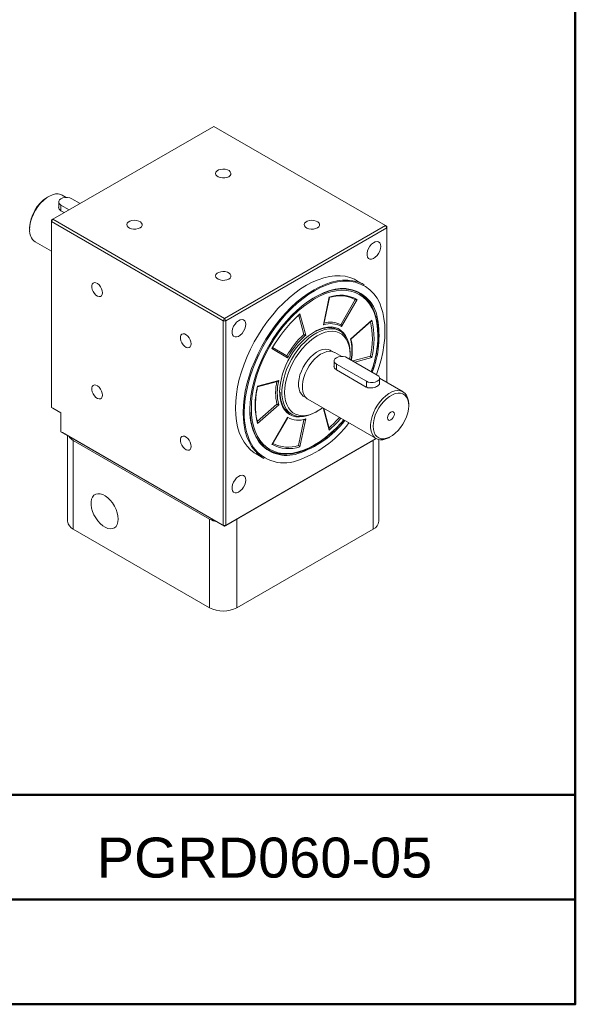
# Model space of a CAD drawing. Header units: millimetres. Extents: x 2723 to 3304, y 721 to 1129.
# Tile 7 of 8: x 3218 to 3304, y 721 to 874. Entities that reach past the tile are written whole.
import ezdxf

# ---------------------------------------------------------------- set-up
doc = ezdxf.new("R2010")
doc.units = ezdxf.units.MM
doc.layers.add('圖框', color=7, linetype='Continuous', lineweight=50)
doc.layers.add('產品', color=7, linetype='Continuous')
doc.styles.add('預設-ISO', font='arial.ttf')

# ---------------------------------------------------------------- blocks, each defined once
blk = doc.blocks.new('標題欄框 下標註')
at = {"layer": '圖框'}
blk.add_line((162.283, 81.91), (287.283, 81.91), dxfattribs=at)
for points in [[(2.283, 89.91), (287.283, 89.91), (287.283, 273.91), (2.283, 273.91)], [(287.283, 89.91), (2.283, 89.91), (2.283, 73.91), (287.283, 73.91)]]:
    blk.add_lwpolyline(points, close=True, dxfattribs=at)
blk = doc.blocks.new('A$C1EB17FDA')
at = {"color": 0, "linetype": 'Continuous', "lineweight": 15}
for p, q in [((95.82, 75.43), (70.79, 60.97)), ((122.55, 60), (95.82, 75.43)), ((70.15, 64.52), (69.94, 64.4)), ((72.89, 64.36), (72.25, 64.73)), ((71.71, 63.67), (71.71, 62.78)), ((72.06, 63.18), (73.33, 62.44)), ((72.06, 63.18), (72.06, 62.29)), ((75.03, 63.42), (73.76, 64.16)), ((72.05, 62.29), (72.56, 62)), ((70.58, 60.61), (70.79, 60.97)), ((70.79, 60.97), (70.58, 60.85)), ((70.58, 60.61), (70.58, 60.85)), ((97.31, 45.18), (70.58, 60.61)), ((70.58, 60.61), (70.58, 31.7)), ((70.79, 60.97), (97.52, 45.54)), ((97.52, 45.54), (122.55, 60)), ((122.55, 60), (122.76, 59.63)), ((122.55, 60), (122.76, 59.87)), ((122.76, 59.63), (122.76, 59.87)), ((67.18, 59.63), (67.18, 59.38)), ((122.76, 59.63), (97.73, 45.18)), ((122.76, 35.57), (122.76, 59.63)), ((68.05, 57.46), (70.58, 56)), ((119.23, 50.77), (118.05, 51.46)), ((112.9, 44.53), (113.79, 48.88)), ((112.97, 44.67), (113.82, 48.82)), ((115.59, 44.56), (117.84, 48.46)), ((118.15, 48.49), (115.72, 44.28)), ((108.86, 45.9), (109.25, 46.26)), ((108.86, 45.84), (109.16, 46.12)), ((109.86, 43.03), (109.05, 46.02)), ((109.25, 46.26), (110.14, 42.94)), ((97.31, 45.18), (97.52, 45.54)), ((97.31, 45.18), (97.73, 45.18)), ((97.31, 13.33), (97.31, 45.18)), ((97.73, 45.18), (97.52, 45.54)), ((97.73, 45.18), (97.73, 13.33)), ((117.1, 42.31), (120.42, 45.26)), ((117.17, 42.32), (120.34, 45.13)), ((110.14, 42.94), (109.96, 42.78)), ((115.48, 43.59), (115.14, 43.78)), ((107.32, 39.43), (104.89, 40.84)), ((104.98, 40.99), (107.19, 39.71)), ((114.3, 40.39), (114.01, 40.56)), ((115.75, 39.62), (114.68, 40.24)), ((117.04, 39.91), (117.04, 40.15)), ((107.4, 39.58), (107.32, 39.43)), ((114.56, 38.93), (114.56, 38.04)), ((114.91, 38.44), (119.58, 35.75)), ((114.91, 38.44), (114.91, 37.55)), ((121.28, 36.73), (116.61, 39.42)), ((117.48, 38.92), (120.2, 39.65)), ((120.42, 39.45), (117.79, 38.74)), ((114.91, 37.55), (119.57, 34.86)), ((102.62, 34.98), (105.94, 35.87)), ((102.64, 34.91), (105.76, 35.74)), ((119.58, 35.75), (119.58, 34.86)), ((121.63, 35.42), (121.63, 36.24)), ((125.29, 34.12), (121.63, 36.23)), ((102.58, 29.48), (105.66, 32.2)), ((109.87, 33.38), (110.16, 33.22)), ((110.48, 32.97), (121.09, 26.84)), ((126.16, 31.95), (126.16, 32.19)), ((70.58, 31.7), (72.06, 30.84)), ((70.79, 31.58), (70.58, 31.7)), ((72.06, 30.84), (70.79, 31.58)), ((72.06, 30.84), (72.06, 27.9)), ((105.94, 32.11), (102.62, 29.17)), ((107.64, 30.79), (107.98, 30.6)), ((111.73, 30.97), (111.95, 31.09)), ((112.9, 31.49), (112.95, 31.54)), ((113.79, 28.17), (112.9, 31.49)), ((113.81, 28.39), (112.97, 31.51)), ((104.89, 25.94), (107.32, 30.15)), ((104.97, 26.01), (107.3, 30.04)), ((109.03, 25.75), (109.86, 29.78)), ((110.14, 29.9), (109.25, 25.55)), ((109.83, 29.74), (109.96, 29.78)), ((72.06, 27.9), (97.31, 13.33)), ((72.28, 27.78), (72.06, 27.9)), ((97.52, 13.21), (72.28, 27.78)), ((73.09, 27.31), (73.09, 13.97)), ((73.97, 26.56), (95.19, 14.31)), ((73.97, 26.56), (73.97, 12.74)), ((121.11, 26.83), (97.52, 13.21)), ((97.73, 13.33), (121.11, 26.83)), ((99.43, 14.31), (120.64, 26.56)), ((120.64, 12.74), (120.64, 26.56)), ((121.52, 13.97), (121.52, 26.68)), ((123.19, 27.05), (123.4, 27.17)), ((102.45, 24.44), (103.64, 23.75)), ((95.19, 0.5), (95.19, 14.31)), ((99.43, 14.31), (99.43, 0.5)), ((73.97, 12.74), (95.19, 0.5)), ((97.73, 13.33), (97.31, 13.33)), ((97.52, 13.21), (97.31, 13.33)), ((97.52, 13.21), (97.73, 13.33)), ((99.43, 0.5), (120.64, 12.74))]:
    blk.add_line(p, q, dxfattribs=at)
at = {"color": 0, "linetype": 'Continuous', "lineweight": 15, "flags": 128}
for points in [[(98.16, 67.59), (98.37, 67.76), (98.49, 67.96), (98.5, 68.16), (98.41, 68.36), (98.22, 68.54), (97.95, 68.67), (97.62, 68.75), (97.26, 68.78), (96.91, 68.74), (96.59, 68.64), (96.34, 68.5), (96.17, 68.31), (96.11, 68.11), (96.15, 67.9), (96.29, 67.72), (96.52, 67.56), (96.83, 67.45), (97.17, 67.4), (97.53, 67.4), (97.87, 67.47), (98.16, 67.59)], [(72.25, 64.73), (72.03, 64.84), (71.64, 64.92), (71.21, 64.91), (70.75, 64.8), (70.27, 64.59), (69.8, 64.29), (69.33, 63.91), (68.88, 63.46), (68.47, 62.94), (68.1, 62.38), (67.78, 61.78), (67.52, 61.17), (67.34, 60.55), (67.22, 59.95), (67.18, 59.38)], [(73.76, 64.16), (73.45, 64.29), (73.1, 64.35), (72.72, 64.35), (72.36, 64.29), (72.06, 64.16), (71.84, 63.98), (71.72, 63.78), (71.72, 63.56), (71.84, 63.36), (72.06, 63.18)], [(84.36, 59.63), (84.57, 59.79), (84.69, 59.99), (84.7, 60.2), (84.61, 60.39), (84.42, 60.57), (84.15, 60.7), (83.82, 60.79), (83.46, 60.81), (83.11, 60.77), (82.79, 60.67), (82.54, 60.53), (82.37, 60.35), (82.31, 60.14), (82.35, 59.94), (82.49, 59.75), (82.72, 59.59), (83.03, 59.48), (83.37, 59.43), (83.73, 59.44), (84.07, 59.51), (84.36, 59.63)], [(111.96, 59.63), (112.17, 59.79), (112.29, 59.99), (112.3, 60.2), (112.21, 60.39), (112.02, 60.57), (111.75, 60.7), (111.42, 60.79), (111.06, 60.81), (110.71, 60.77), (110.39, 60.67), (110.14, 60.53), (109.97, 60.35), (109.91, 60.14), (109.95, 59.94), (110.09, 59.75), (110.32, 59.59), (110.63, 59.48), (110.97, 59.43), (111.33, 59.44), (111.67, 59.51), (111.96, 59.63)], [(121.81, 56.75), (121.77, 57.06), (121.65, 57.3), (121.47, 57.45), (121.24, 57.51), (120.96, 57.46), (120.67, 57.32), (120.39, 57.09), (120.14, 56.78), (119.92, 56.43), (119.77, 56.06), (119.7, 55.7), (119.7, 55.36), (119.77, 55.09), (119.92, 54.89), (120.14, 54.78), (120.39, 54.78), (120.67, 54.87), (120.96, 55.06), (121.24, 55.33), (121.47, 55.66), (121.65, 56.02), (121.77, 56.4), (121.81, 56.75)], [(98.16, 51.66), (98.37, 51.83), (98.49, 52.02), (98.5, 52.23), (98.41, 52.43), (98.22, 52.6), (97.95, 52.74), (97.62, 52.82), (97.26, 52.84), (96.91, 52.8), (96.59, 52.71), (96.34, 52.56), (96.17, 52.38), (96.11, 52.18), (96.15, 51.97), (96.29, 51.78), (96.52, 51.63), (96.83, 51.52), (97.17, 51.46), (97.53, 51.47), (97.87, 51.54), (98.16, 51.66)], [(118.05, 51.46), (117.72, 51.63), (117.02, 51.91), (116.28, 52.1), (115.5, 52.18), (114.68, 52.17), (113.83, 52.07), (112.96, 51.86), (112.06, 51.56), (111.16, 51.17), (110.25, 50.69), (109.34, 50.12), (108.43, 49.47), (107.54, 48.73), (106.67, 47.93), (105.82, 47.06), (105, 46.12), (104.21, 45.13), (103.47, 44.09), (102.78, 43.01), (102.13, 41.89), (101.54, 40.75), (101.01, 39.59), (100.55, 38.41), (100.15, 37.23), (99.81, 36.06), (99.55, 34.9), (99.37, 33.77), (99.25, 32.66), (99.22, 31.58), (99.25, 30.55), (99.37, 29.57), (99.55, 28.65), (99.81, 27.79), (100.15, 27), (100.55, 26.29), (101.01, 25.65), (101.54, 25.1), (102.13, 24.64), (102.45, 24.44)], [(78.53, 49.53), (78.49, 49.84), (78.38, 50.17), (78.21, 50.48), (77.99, 50.76), (77.74, 50.96), (77.49, 51.09), (77.26, 51.12), (77.06, 51.05), (76.91, 50.89), (76.84, 50.65), (76.84, 50.36), (76.91, 50.04), (77.06, 49.72), (77.26, 49.42), (77.49, 49.18), (77.74, 49.01), (77.99, 48.93), (78.21, 48.95), (78.38, 49.07), (78.49, 49.27), (78.53, 49.53)], [(100.4, 30.9), (100.44, 31.97), (100.55, 33.08), (100.74, 34.22), (101, 35.38), (101.33, 36.55), (101.73, 37.73), (102.2, 38.9), (102.73, 40.06), (103.32, 41.21), (103.96, 42.32), (104.66, 43.4), (105.4, 44.44), (106.19, 45.44), (107, 46.37), (107.85, 47.24), (108.73, 48.05), (109.62, 48.78), (110.52, 49.43), (111.44, 50), (112.35, 50.48), (113.25, 50.88), (114.14, 51.18), (115.02, 51.38), (115.87, 51.49), (116.69, 51.5), (117.47, 51.41), (118.21, 51.23), (118.91, 50.95), (119.23, 50.77)], [(116.97, 51.32), (116.73, 51.34), (115.92, 51.33), (115.07, 51.22), (114.21, 51.02), (113.32, 50.72), (112.42, 50.33), (111.52, 49.85), (110.62, 49.29), (109.72, 48.64), (108.83, 47.92), (107.97, 47.12), (107.12, 46.25), (106.31, 45.32), (105.53, 44.34), (104.8, 43.31), (104.11, 42.23), (103.47, 41.13), (102.88, 39.99), (102.36, 38.84), (101.89, 37.67), (101.5, 36.51), (101.17, 35.34), (100.91, 34.19), (100.72, 33.06), (100.61, 31.96), (100.57, 30.9)], [(101.47, 31.41), (101.5, 32.43), (101.61, 33.48), (101.8, 34.57), (102.06, 35.67), (102.38, 36.78), (102.78, 37.9), (103.24, 39.01), (103.76, 40.11), (104.33, 41.19), (104.97, 42.24), (105.64, 43.25), (106.37, 44.21), (107.13, 45.13), (107.92, 45.98), (108.74, 46.77), (109.58, 47.49), (110.44, 48.14), (111.3, 48.7), (112.17, 49.18), (113.03, 49.57), (113.88, 49.86), (114.71, 50.07), (115.52, 50.18), (115.86, 50.19)], [(121.36, 42.9), (121.33, 43.87), (121.21, 44.78), (121.03, 45.65), (120.77, 46.44), (120.44, 47.17), (120.04, 47.82), (119.58, 48.39), (119.06, 48.87), (118.48, 49.27), (117.85, 49.57), (117.17, 49.78), (116.44, 49.9), (115.68, 49.92), (114.89, 49.84), (114.07, 49.66), (113.23, 49.4), (112.38, 49.03), (111.52, 48.58), (111.2, 48.39)], [(121.4, 43.24), (121.37, 44), (121.25, 44.93), (121.07, 45.8), (120.8, 46.61), (120.47, 47.35), (120.07, 48.01), (119.6, 48.58), (119.07, 49.07), (118.49, 49.47), (117.84, 49.78), (117.15, 50), (116.42, 50.11), (115.65, 50.13), (114.85, 50.05), (114.02, 49.87), (113.17, 49.6), (112.3, 49.23), (111.48, 48.8)], [(111.2, 48.39), (110.66, 48.04), (109.81, 47.42), (108.97, 46.72), (108.15, 45.95), (107.36, 45.11), (106.6, 44.22), (105.87, 43.27), (105.19, 42.27), (104.56, 41.23), (103.98, 40.17), (103.46, 39.08), (103, 37.98), (102.6, 36.87), (102.27, 35.76), (102.01, 34.67), (101.83, 33.59), (101.71, 32.54), (101.68, 31.53), (101.69, 30.89)], [(121.16, 36.79), (121.54, 37.92), (121.87, 39.09), (122.13, 40.24), (122.32, 41.37), (122.43, 42.47), (122.47, 43.53), (122.43, 44.56), (122.32, 45.53), (122.13, 46.44), (121.94, 47.09)], [(100.81, 44.63), (100.77, 44.93), (100.65, 45.17), (100.47, 45.33), (100.24, 45.38), (99.96, 45.34), (99.67, 45.19), (99.39, 44.96), (99.14, 44.66), (98.92, 44.31), (98.77, 43.94), (98.7, 43.57), (98.7, 43.24), (98.77, 42.96), (98.92, 42.77), (99.14, 42.66), (99.39, 42.65), (99.67, 42.75), (99.96, 42.94), (100.24, 43.21), (100.47, 43.54), (100.65, 43.9), (100.77, 44.27), (100.81, 44.63)], [(92.33, 41.57), (92.29, 41.88), (92.18, 42.2), (92.01, 42.52), (91.79, 42.79), (91.54, 43), (91.29, 43.12), (91.06, 43.15), (90.86, 43.08), (90.71, 42.92), (90.64, 42.69), (90.64, 42.4), (90.71, 42.07), (90.86, 41.75), (91.06, 41.45), (91.29, 41.21), (91.54, 41.04), (91.79, 40.97), (92.01, 40.99), (92.18, 41.1), (92.29, 41.3), (92.33, 41.57)], [(111.73, 30.97), (111.26, 30.72), (110.64, 30.47), (110.03, 30.31), (109.45, 30.25), (108.9, 30.28), (108.39, 30.41), (107.93, 30.63), (107.52, 30.94), (107.17, 31.34), (106.88, 31.82), (106.66, 32.38), (106.51, 33), (106.44, 33.67), (106.44, 34.4), (106.51, 35.16), (106.66, 35.95), (106.88, 36.76), (107.17, 37.57), (107.52, 38.38), (107.93, 39.16), (108.39, 39.92), (108.9, 40.64), (109.45, 41.3), (110.03, 41.91), (110.64, 42.45), (111.26, 42.92), (111.89, 43.3), (112.52, 43.6), (113.13, 43.81), (113.73, 43.92), (114.29, 43.93), (114.82, 43.85), (115.31, 43.68), (115.75, 43.41), (116.13, 43.05), (116.45, 42.61), (116.7, 42.09), (116.89, 41.51), (117, 40.86), (117.04, 40.15), (117.04, 40.15)], [(117, 39.2), (117.04, 39.91), (117, 40.6), (116.89, 41.23), (116.7, 41.8), (116.45, 42.3), (116.13, 42.73), (115.76, 43.07), (115.32, 43.32), (114.84, 43.48), (114.31, 43.54), (113.75, 43.51), (113.16, 43.38), (112.56, 43.16), (111.94, 42.85), (111.33, 42.45), (110.73, 41.97), (110.14, 41.42), (109.58, 40.81), (109.05, 40.14), (108.57, 39.42), (108.13, 38.67), (107.75, 37.89), (107.44, 37.1), (107.18, 36.31), (107, 35.52), (106.89, 34.76), (106.85, 34.03), (106.89, 33.34), (107, 32.71), (107.18, 32.14), (107.44, 31.64), (107.75, 31.21), (108.13, 30.87), (108.57, 30.62), (109.05, 30.46), (109.58, 30.4), (110.14, 30.43), (110.73, 30.56), (111.33, 30.78), (111.94, 31.09), (112.56, 31.49), (112.77, 31.64)], [(111.82, 43.65), (112.32, 43.88), (112.95, 44.09), (113.56, 44.2), (114.14, 44.22), (114.69, 44.14), (115.19, 43.96), (115.63, 43.68), (116.02, 43.32), (116.35, 42.87), (116.61, 42.34), (116.67, 42.17)], [(114.01, 40.56), (113.97, 40.58), (113.61, 40.71), (113.2, 40.75), (112.76, 40.69), (112.3, 40.53), (111.83, 40.28), (111.36, 39.94), (110.91, 39.53), (110.48, 39.05), (110.09, 38.52), (109.75, 37.95), (109.47, 37.35), (109.25, 36.74), (109.1, 36.14), (109.03, 35.56), (109.03, 35.01), (109.1, 34.52), (109.25, 34.09), (109.47, 33.73), (109.75, 33.46), (109.87, 33.38)], [(114.68, 40.24), (114.64, 40.26), (114.27, 40.4), (113.85, 40.44), (113.41, 40.37), (112.94, 40.21), (112.46, 39.96), (111.99, 39.62), (111.53, 39.2), (111.1, 38.72), (110.7, 38.17), (110.36, 37.59), (110.07, 36.99), (109.85, 36.37), (109.7, 35.76), (109.62, 35.17), (109.62, 34.62), (109.7, 34.12), (109.85, 33.68), (110.07, 33.32), (110.36, 33.05), (110.48, 32.97)], [(116.61, 39.42), (116.31, 39.55), (115.95, 39.61), (115.57, 39.61), (115.22, 39.55), (114.91, 39.42), (114.69, 39.24), (114.58, 39.04), (114.58, 38.82), (114.69, 38.62), (114.91, 38.44)], [(119.58, 35.75), (119.88, 35.62), (120.24, 35.55), (120.62, 35.55), (120.97, 35.62), (121.28, 35.75), (121.5, 35.92), (121.61, 36.13), (121.61, 36.34), (121.5, 36.55), (121.28, 36.73)], [(78.53, 33.6), (78.49, 33.91), (78.38, 34.23), (78.21, 34.55), (77.99, 34.82), (77.74, 35.03), (77.49, 35.15), (77.26, 35.18), (77.06, 35.11), (76.91, 34.95), (76.84, 34.72), (76.84, 34.43), (76.91, 34.1), (77.06, 33.78), (77.26, 33.48), (77.49, 33.24), (77.74, 33.07), (77.99, 33), (78.21, 33.02), (78.38, 33.13), (78.49, 33.33), (78.53, 33.6)], [(109.8, 30.27), (109.78, 30.27), (109.18, 30.21), (108.62, 30.24), (108.1, 30.37), (107.62, 30.6), (107.2, 30.92), (106.84, 31.33), (106.55, 31.82), (106.33, 32.39), (106.18, 33.02), (106.1, 33.71), (106.09, 34)], [(123.19, 27.05), (123.07, 26.98), (122.59, 26.78), (122.13, 26.66), (121.7, 26.65), (121.31, 26.74), (120.96, 26.92), (120.68, 27.2), (120.46, 27.56), (120.3, 27.99), (120.23, 28.49), (120.23, 29.05), (120.3, 29.64), (120.46, 30.25), (120.68, 30.86), (120.96, 31.47), (121.31, 32.05), (121.7, 32.59), (122.13, 33.08), (122.59, 33.5), (123.07, 33.84), (123.55, 34.09), (124.01, 34.25), (124.46, 34.31), (124.87, 34.28), (125.24, 34.14), (125.56, 33.91), (125.82, 33.59), (126, 33.19), (126.12, 32.72), (126.16, 32.19), (126.16, 32.19)], [(126.16, 31.95), (126.12, 32.45), (126.01, 32.9), (125.82, 33.27), (125.58, 33.57), (125.27, 33.78), (124.91, 33.89), (124.51, 33.91), (124.08, 33.83), (123.63, 33.66), (123.17, 33.4), (122.72, 33.05), (122.29, 32.63), (121.89, 32.15), (121.53, 31.62), (121.22, 31.06), (120.97, 30.47), (120.79, 29.89), (120.68, 29.31), (120.64, 28.77), (120.68, 28.26), (120.79, 27.82), (120.97, 27.44), (121.22, 27.14), (121.53, 26.94), (121.89, 26.82), (122.29, 26.8), (122.72, 26.88), (123.17, 27.05), (123.63, 27.31), (124.08, 27.66), (124.51, 28.08), (124.91, 28.56), (125.27, 29.09), (125.58, 29.66), (125.82, 30.24), (126.01, 30.83), (126.12, 31.4), (126.16, 31.95)], [(103.64, 23.75), (103.32, 23.95), (102.73, 24.41), (102.2, 24.97), (101.73, 25.6), (101.33, 26.32), (101, 27.1), (100.74, 27.96), (100.55, 28.89), (100.44, 29.87), (100.4, 30.9)], [(101.47, 31.46), (101.5, 30.53), (101.62, 29.6), (101.8, 28.72), (102.07, 27.92), (102.4, 27.18), (102.8, 26.52), (103.27, 25.95), (103.8, 25.45), (104.39, 25.05), (105.03, 24.74), (105.72, 24.53), (106.45, 24.42), (107.22, 24.4), (108.03, 24.48), (108.85, 24.65), (109.43, 24.83)], [(101.69, 30.89), (101.71, 30.56), (101.83, 29.65), (102.01, 28.78), (102.27, 27.99), (102.6, 27.26), (103, 26.61), (103.46, 26.04), (103.98, 25.56), (104.56, 25.16), (105.19, 24.86), (105.87, 24.64), (106.6, 24.53), (107.36, 24.51), (108.15, 24.59), (108.97, 24.77), (109.81, 25.03), (110.66, 25.4), (111.52, 25.85), (112.38, 26.39), (113.23, 27.01), (114.07, 27.71), (114.89, 28.48), (115.68, 29.31), (116.06, 29.75)], [(123.93, 30.66), (123.89, 30.87), (123.77, 31.01), (123.6, 31.04), (123.4, 30.97), (123.2, 30.81), (123.02, 30.57), (122.91, 30.31), (122.87, 30.05), (122.91, 29.84), (123.02, 29.71), (123.2, 29.67), (123.4, 29.74), (123.6, 29.91), (123.77, 30.14), (123.89, 30.41), (123.93, 30.66)], [(92.33, 25.63), (92.29, 25.94), (92.18, 26.27), (92.01, 26.58), (91.79, 26.85), (91.54, 27.06), (91.29, 27.19), (91.06, 27.21), (90.86, 27.15), (90.71, 26.99), (90.64, 26.75), (90.64, 26.46), (90.71, 26.14), (90.86, 25.81), (91.06, 25.52), (91.29, 25.27), (91.54, 25.11), (91.79, 25.03), (92.01, 25.05), (92.18, 25.16), (92.29, 25.36), (92.33, 25.63)], [(100.81, 20.38), (100.77, 20.68), (100.65, 20.92), (100.47, 21.08), (100.24, 21.13), (99.96, 21.09), (99.67, 20.94), (99.39, 20.71), (99.14, 20.41), (98.92, 20.06), (98.77, 19.69), (98.7, 19.32), (98.7, 18.99), (98.77, 18.71), (98.92, 18.52), (99.14, 18.41), (99.39, 18.4), (99.67, 18.5), (99.96, 18.69), (100.24, 18.96), (100.47, 19.29), (100.65, 19.65), (100.77, 20.02), (100.81, 20.38)], [(80.97, 14.31), (80.93, 14.79), (80.82, 15.3), (80.64, 15.82), (80.39, 16.33), (80.08, 16.82), (79.73, 17.25), (79.35, 17.62), (78.95, 17.92), (78.55, 18.13), (78.16, 18.25), (77.79, 18.26), (77.46, 18.18), (77.18, 18.01), (76.97, 17.74), (76.82, 17.4), (76.74, 16.98), (76.74, 16.52), (76.82, 16.01), (76.97, 15.5), (77.18, 14.98), (77.46, 14.48), (77.79, 14.02), (78.16, 13.62), (78.55, 13.28), (78.95, 13.03), (79.35, 12.86), (79.73, 12.79), (80.08, 12.82), (80.39, 12.95), (80.64, 13.18), (80.82, 13.48), (80.93, 13.86), (80.97, 14.31)]]:
    blk.add_lwpolyline(points, dxfattribs=at)
at = {"color": 0, "linetype": 'Continuous', "lineweight": 15}
for centre, radius, start, end in [((73.11, 59.39), 5.93, 122.3072, 177.6982), ((69.26, 59.16), 2.08, 173.9352, 234.7526), ((116.38, 45.59), 5.77, 15.0863, 84.1241), ((115.53, 43.76), 5.4, 60.9999, 108.7811), ((115.44, 44.03), 5.04, 61.5498, 97.7945), ((115.91, 44.74), 5.46, 7.8096, 90.5708), ((115.35, 44.59), 5.8, 13.3939, 57.8133), ((123.25, 30.56), 21.04, 133.1746, 150.7627), ((114.03, 41.33), 3.4, 60.308, 109.4729), ((113.98, 41.52), 3.44, 62.1045, 106.5837), ((108.4, 42.38), 12.11, 346.966, 12.6325), ((108.55, 42.35), 12.22, 346.2413, 13.7587), ((106.11, 42.79), 15.44, 338.6981, 10.0372), ((117.66, 33.65), 11.58, 120.3183, 178.2877), ((118.84, 33.08), 13.41, 132.0861, 150.3248), ((113.74, 41.18), 2.95, 61.636, 100.2948), ((118.83, 33.08), 13.15, 132.4257, 150.3681), ((110.18, 40.48), 7.16, 348.7349, 14.8602), ((103.62, 43.21), 17.75, 340.4429, 358.9995), ((113.31, 33.98), 7.85, 166.9364, 193.0636), ((113.38, 33.99), 7.67, 165.8297, 194.1703), ((114.49, 32.08), 12.22, 166.2413, 193.7587), ((109.14, 33.26), 2.89, 199.1378, 238.8523), ((110.52, 30.57), 9.95, 178.1226, 207.521), ((110.16, 31.05), 8.71, 177.6565, 213.004), ((109.01, 33.1), 3.4, 240.308, 289.4729), ((103.11, 39.71), 17.27, 288.9264, 322.8244), ((104.17, 38.96), 15.22, 288.1085, 322.3219), ((101.39, 42.37), 18.59, 311.6703, 318.8476), ((101.33, 42.42), 18.93, 311.1775, 319.0026), ((74.85, 28.22), 1.88, 212.447, 242.2614), ((107.16, 29.64), 5.43, 217.7583, 288.6728), ((107.42, 30.84), 5.33, 243.1056, 287.5672), ((106.77, 28.9), 5.86, 210.005, 289.4288), ((107.06, 30.24), 5.83, 242.2581, 287.6134), ((107.51, 30.67), 5.4, 240.9999, 288.7811), ((74.6, 14.12), 1.51, 185.6948, 245.6254), ((97.05, 17.69), 3.86, 241.1035, 259.1124), ((120.02, 14.12), 1.51, 294.3749, 354.3049), ((97.31, 4.59), 4.61, 242.6097, 297.3903)]:
    blk.add_arc(centre, radius, start, end, dxfattribs=at)
for points, knots in [([(71.71, 62.98), (71.71, 62.97), (71.67, 62.88), (71.71, 62.68), (71.83, 62.45), (71.99, 62.34), (72.05, 62.29)], [0, 0, 0, 0, 0.006035, 0.370392, 0.742098, 1, 1, 1, 1]), ([(113.82, 48.82), (113.82, 48.82), (113.82, 48.84), (113.8, 48.86), (113.79, 48.88), (113.79, 48.88)], [0, 0, 0, 0, 0.487209, 0.987492, 1, 1, 1, 1]), ([(113.81, 48.8), (113.9, 48.83), (114.23, 48.92), (114.58, 48.99), (114.82, 49), (114.83, 49)], [0, 0, 0, 0, 0.253924, 0.97056, 1, 1, 1, 1]), ([(117.84, 48.46), (117.86, 48.45), (117.88, 48.44), (117.94, 48.44), (118.01, 48.44), (118.08, 48.46), (118.13, 48.48), (118.15, 48.49), (118.15, 48.49)], [0, 0, 0, 0, 0.140373, 0.280097, 0.477373, 0.750599, 0.993917, 1, 1, 1, 1]), ([(109.25, 46.26), (109.25, 46.26), (109.24, 46.23), (109.21, 46.18), (109.18, 46.14), (109.16, 46.12)], [0, 0, 0, 0, 0.0119974, 0.4918441, 1, 1, 1, 1]), ([(112.9, 44.53), (112.9, 44.53), (112.92, 44.55), (112.95, 44.6), (112.96, 44.65), (112.97, 44.67)], [0, 0, 0, 0, 0.012374, 0.521554, 1, 1, 1, 1]), ([(115.72, 44.28), (115.72, 44.28), (115.72, 44.3), (115.71, 44.36), (115.69, 44.43), (115.66, 44.5), (115.63, 44.54), (115.6, 44.55), (115.59, 44.56)], [0, 0, 0, 0, 0.006046, 0.254886, 0.52682, 0.722034, 0.860702, 1, 1, 1, 1]), ([(120.33, 45.13), (120.35, 45.15), (120.39, 45.18), (120.41, 45.23), (120.42, 45.26), (120.42, 45.26)], [0, 0, 0, 0, 0.487242, 0.98749, 1, 1, 1, 1]), ([(121.42, 42.97), (121.41, 43.14), (121.41, 43.61), (121.35, 44.38), (121.23, 45.18), (121.1, 45.66), (121.04, 45.87)], [0, 0, 0, 0, 0.15845, 0.459462, 0.760572, 1, 1, 1, 1]), ([(109.86, 43.03), (109.87, 43.02), (109.89, 43.01), (109.94, 42.99), (110.01, 42.96), (110.08, 42.95), (110.12, 42.94), (110.14, 42.94), (110.14, 42.94)], [0, 0, 0, 0, 0.139298, 0.277965, 0.47318, 0.745114, 0.993953, 1, 1, 1, 1]), ([(111.77, 43.55), (111.92, 43.63), (112.27, 43.81), (112.78, 43.98), (113.12, 44.04), (113.28, 44.07)], [0, 0, 0, 0, 0.296261, 0.673209, 1, 1, 1, 1]), ([(120.37, 37.25), (120.42, 37.41), (120.6, 37.91), (120.84, 38.77), (121.09, 39.81), (121.27, 40.84), (121.38, 41.82), (121.41, 42.53), (121.42, 42.9), (121.42, 42.97)], [0, 0, 0, 0, 0.078648, 0.25661, 0.434616, 0.612672, 0.790783, 0.959581, 1, 1, 1, 1]), ([(117.1, 42.31), (117.1, 42.31), (117.12, 42.31), (117.15, 42.31), (117.16, 42.32), (117.17, 42.32)], [0, 0, 0, 0, 0.012373, 0.521521, 1, 1, 1, 1]), ([(117.24, 39.06), (117.28, 39.3), (117.36, 39.8), (117.4, 40.53), (117.37, 41.25), (117.3, 41.86), (117.21, 42.2), (117.17, 42.33)], [0, 0, 0, 0, 0.19928, 0.418607, 0.638088, 0.857679, 1, 1, 1, 1]), ([(107.19, 39.71), (107.2, 39.71), (107.23, 39.69), (107.26, 39.65), (107.29, 39.58), (107.32, 39.51), (107.32, 39.46), (107.32, 39.43), (107.32, 39.43)], [0, 0, 0, 0, 0.139298, 0.277966, 0.47318, 0.745114, 0.993954, 1, 1, 1, 1]), ([(120.2, 39.65), (120.22, 39.64), (120.24, 39.63), (120.28, 39.59), (120.33, 39.55), (120.38, 39.49), (120.41, 39.46), (120.42, 39.45), (120.42, 39.45)], [0, 0, 0, 0, 0.140373, 0.280097, 0.477373, 0.750598, 0.993916, 1, 1, 1, 1]), ([(114.56, 38.24), (114.56, 38.23), (114.52, 38.15), (114.56, 37.94), (114.69, 37.71), (114.84, 37.6), (114.91, 37.55)], [0, 0, 0, 0, 0.006034, 0.370393, 0.742099, 1, 1, 1, 1]), ([(105.94, 35.87), (105.94, 35.87), (105.92, 35.85), (105.88, 35.81), (105.82, 35.76), (105.77, 35.75), (105.76, 35.75)], [0, 0, 0, 0, 0.009176, 0.386748, 0.79936, 1, 1, 1, 1]), ([(119.57, 34.86), (119.6, 34.85), (119.72, 34.78), (119.99, 34.71), (120.39, 34.71), (120.79, 34.79), (121.16, 34.93), (121.44, 35.1), (121.62, 35.27), (121.63, 35.38), (121.63, 35.43)], [0, 0, 0, 0, 0.041093, 0.177887, 0.316487, 0.460409, 0.605106, 0.744957, 0.881967, 1, 1, 1, 1]), ([(102.37, 33.06), (102.37, 33.07), (102.39, 33.39), (102.48, 34.01), (102.59, 34.63), (102.65, 34.92)], [0, 0, 0, 0, 0.019351, 0.539019, 1, 1, 1, 1]), ([(102.65, 34.92), (102.65, 34.93), (102.65, 34.94), (102.63, 34.97), (102.62, 34.98), (102.62, 34.98)], [0, 0, 0, 0, 0.506201, 0.987953, 1, 1, 1, 1]), ([(106.46, 32.27), (106.43, 32.36), (106.32, 32.63), (106.22, 33.13), (106.15, 33.64), (106.15, 33.97), (106.15, 34.08)], [0, 0, 0, 0, 0.181981, 0.514971, 0.847061, 1, 1, 1, 1]), ([(102.64, 29.39), (102.62, 29.48), (102.53, 29.82), (102.41, 30.44), (102.33, 31.28), (102.31, 32.15), (102.35, 32.76), (102.37, 33.06)], [0, 0, 0, 0, 0.081985, 0.313734, 0.545417, 0.777027, 1, 1, 1, 1]), ([(105.94, 32.11), (105.94, 32.11), (105.92, 32.12), (105.88, 32.12), (105.81, 32.14), (105.74, 32.16), (105.69, 32.18), (105.67, 32.19), (105.66, 32.2)], [0, 0, 0, 0, 0.006048, 0.254887, 0.52682, 0.722035, 0.860702, 1, 1, 1, 1]), ([(112.9, 31.49), (112.9, 31.49), (112.92, 31.49), (112.95, 31.49), (112.96, 31.5), (112.97, 31.5)], [0, 0, 0, 0, 0.012559, 0.529442, 1, 1, 1, 1]), ([(102.64, 29.39), (102.64, 29.38), (102.65, 29.33), (102.65, 29.25), (102.63, 29.2), (102.62, 29.17), (102.62, 29.17)], [0, 0, 0, 0, 0.213516, 0.624684, 0.990844, 1, 1, 1, 1]), ([(107.32, 30.15), (107.32, 30.15), (107.32, 30.13), (107.32, 30.08), (107.3, 30.06), (107.3, 30.04)], [0, 0, 0, 0, 0.013707, 0.5779, 1, 1, 1, 1]), ([(108.9, 24.67), (108.93, 24.68), (109.22, 24.74), (109.79, 24.95), (110.6, 25.29), (111.42, 25.72), (112.24, 26.23), (113.06, 26.81), (113.86, 27.46), (114.64, 28.17), (115.39, 28.93), (115.86, 29.47), (116.09, 29.73)], [0, 0, 0, 0, 0.011789, 0.122373, 0.233076, 0.343841, 0.454628, 0.565404, 0.676159, 0.786889, 0.897593, 1, 1, 1, 1]), ([(110.14, 29.9), (110.14, 29.9), (110.12, 29.87), (110.08, 29.83), (110.02, 29.79), (109.98, 29.78), (109.96, 29.77)], [0, 0, 0, 0, 0.00941, 0.396701, 0.819934, 1, 1, 1, 1]), ([(113.81, 28.39), (113.81, 28.38), (113.82, 28.33), (113.82, 28.26), (113.8, 28.2), (113.79, 28.17), (113.79, 28.17)], [0, 0, 0, 0, 0.20457, 0.620415, 0.990741, 1, 1, 1, 1]), ([(104.97, 26.01), (104.96, 26), (104.94, 25.97), (104.91, 25.95), (104.89, 25.94), (104.89, 25.94)], [0, 0, 0, 0, 0.431561, 0.986135, 1, 1, 1, 1]), ([(109.03, 25.75), (109.04, 25.74), (109.07, 25.73), (109.11, 25.69), (109.16, 25.65), (109.21, 25.6), (109.24, 25.57), (109.25, 25.55), (109.25, 25.55)], [0, 0, 0, 0, 0.140373, 0.280097, 0.477373, 0.750599, 0.993916, 1, 1, 1, 1])]:
    blk.add_open_spline(points, degree=3, knots=knots, dxfattribs=at)

msp = doc.modelspace()

# ---------------------------------------------------------------- block references
at = {"layer": '圖框', "xscale": 2.038486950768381, "yscale": 2.038486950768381, "zscale": 2.038486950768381}
msp.add_blockref('標題欄框 下標註', (2718.554, 570.181), dxfattribs=at)
at = {"layer": '產品', "ltscale": 5}
msp.add_blockref('A$C1EB17FDA', (3152.09, 782.054), dxfattribs=at)

# ---------------------------------------------------------------- texts
at = {"layer": '圖框', "insert": (3255.817, 743.635), "char_height": 6.22286, "width": 91.55285, "attachment_point": 5, "style": '預設-ISO'}
msp.add_mtext('PGRD060-05{\\H1.311x; }', dxfattribs=at)

doc.saveas('drawing.dxf')
